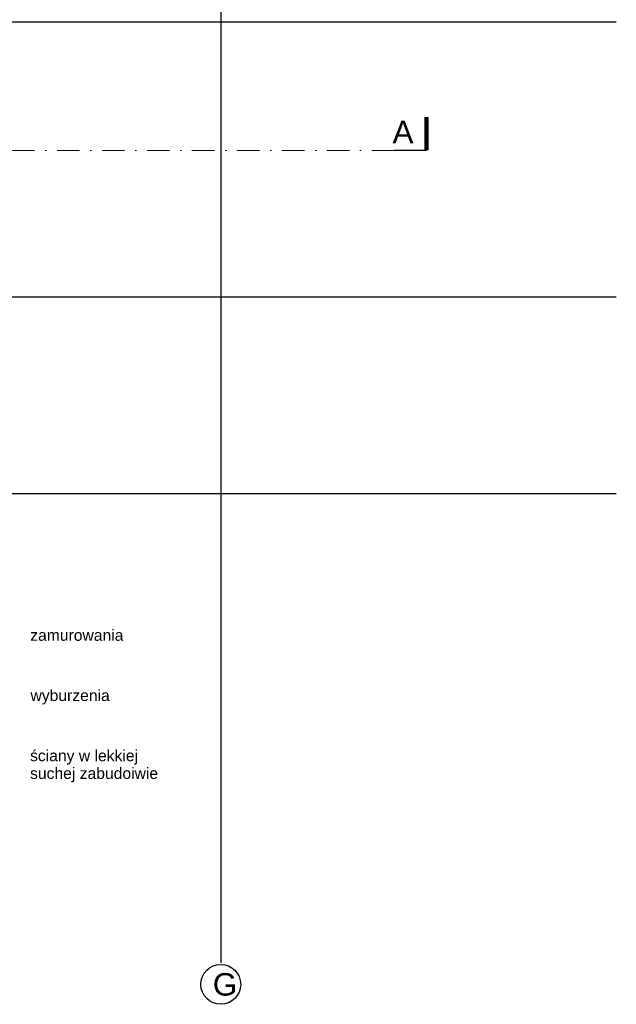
# Model space of a CAD drawing. Header units: millimetres. Extents: x -7023 to 53801, y 9849 to 33561.
# Tile 110 of 256: x 13188 to 13853, y 17828 to 18924. Entities that reach past the tile are written whole.
import ezdxf

# ---------------------------------------------------------------- set-up
doc = ezdxf.new("R2010")
doc.units = ezdxf.units.MM
doc.linetypes.add('DASHDOT', pattern=[1, 0.5, -0.25, 0, -0.25])
doc.layers.add('.IE_podklad', color=252, linetype='Continuous')
doc.styles.add('Arial', font='arial.ttf', dxfattribs={"height": 125})
doc.styles.get("Standard").update_dxf_attribs({"font": 'arial.ttf'})

msp = doc.modelspace()

# ---------------------------------------------------------------- linework, layer by layer
at = {"layer": '.IE_podklad', "ltscale": 30}
msp.add_line((13412.6, 19961.5), (13412.6, 17874.1), dxfattribs=at)
at = {"layer": '.IE_podklad', "ltscale": 25}
for p, q in [((10554.1, 18921.7), (13853.1, 18921.7)), ((10554.1, 18615.7), (13853.1, 18615.7)), ((10554.1, 18396.7), (13853.1, 18396.7))]:
    msp.add_line(p, q, dxfattribs=at)
at = {"layer": '.IE_podklad', "ltscale": 25, "const_width": 5}
msp.add_lwpolyline([(13641.7, 18778.7), (13641.7, 18815.7)], dxfattribs=at)
at = {"layer": '.IE_podklad', "linetype": 'DASHDOT', "lineweight": 13, "ltscale": 50}
msp.add_lwpolyline([(13605.8, 18778.7), (11143, 18778.7)], dxfattribs=at)
at = {"layer": '.IE_podklad', "lineweight": 30, "ltscale": 25}
msp.add_lwpolyline([(13641.7, 18778.7), (13605.8, 18778.7)], dxfattribs=at)
at = {"layer": '.IE_podklad', "linetype": 'Continuous'}
msp.add_circle((13412.5, 17850), 22.2, dxfattribs=at)

# ---------------------------------------------------------------- texts
at = {"layer": '.IE_podklad', "linetype": 'Continuous', "style": 'Arial'}
for s, p in [('zamurowania', (13200.2, 18232.6)), ('wyburzenia', (13200.5, 18165.5)), ('ściany w lekkiej ', (13200, 18098.5)), ('suchej zabudoiwie', (13200, 18078.8))]:
    msp.add_text(s, height=12.5, dxfattribs=at).set_placement(p)
at = {"layer": '.IE_podklad', "ltscale": 25, "insert": (13627.1, 18811.6), "char_height": 25, "attachment_point": 3, "style": 'Arial'}
msp.add_mtext_dynamic_manual_height_columns('A', width=190.33, gutter_width=1, heights=[-25], dxfattribs=at)
at = {"layer": '.IE_podklad', "insert": (13403.6, 17862.5), "char_height": 25, "width": 492.116, "attachment_point": 1}
msp.add_mtext('G', dxfattribs=at)

doc.saveas('drawing.dxf')
